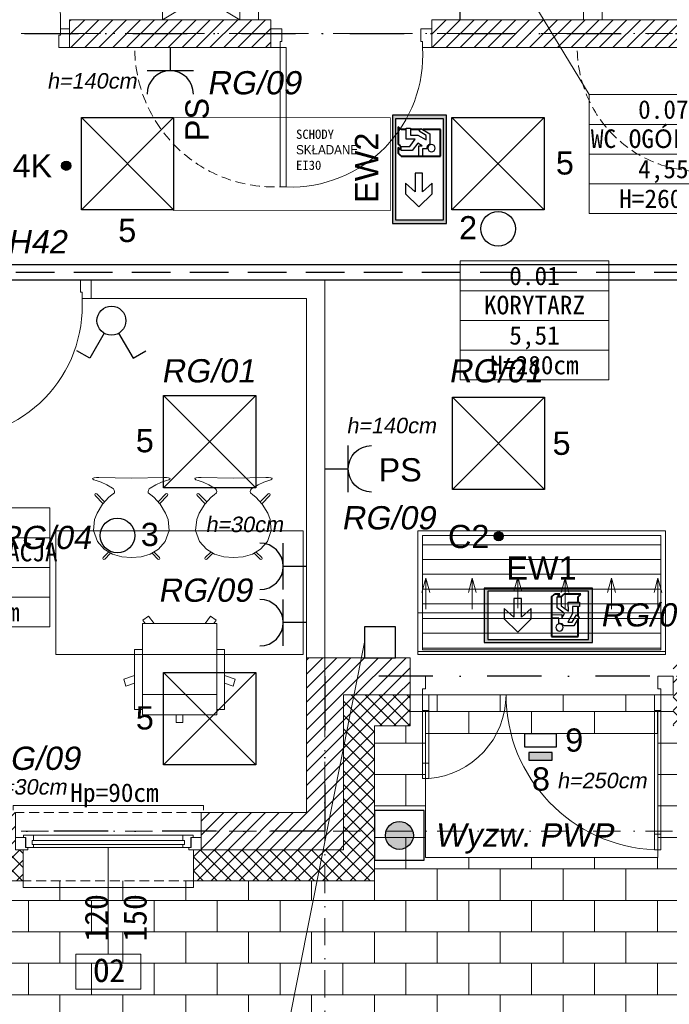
# Model space of a CAD drawing. Header units: millimetres. Extents: x 10621 to 19021, y -6486 to -3516.
# Tile 17 of 26: x 11978 to 12398, y -5075 to -4439. Entities that reach past the tile are written whole.
import ezdxf
from ezdxf.enums import TextEntityAlignment as Align

# ---------------------------------------------------------------- set-up
doc = ezdxf.new("R2010")
doc.units = ezdxf.units.MM
for name, pattern in [('DASHDOT', [1, 0.5, -0.25, 0, -0.25]), ('DASHEDX2', [1.5, 1, -0.5]), ('HIDDEN2', [4.7625, 3.175, -1.5875]), ('Kreski i kropki', [335.138881, 176.388884, -88.194442, 0, -70.555556])]:
    doc.linetypes.add(name, pattern=pattern)
for name, color, linetype, lineweight in [('___ROK_01', 1, 'Continuous', 30), ('___ROK_02', 54, 'Continuous', 30), ('___ROK_03', 7, 'Continuous', 20), ('___ROK_04', 94, 'Continuous', 30), ('___ROK_05', 1, 'Continuous', 30), ('___ROK_06', 142, 'Continuous', 30), ('___ROK_Oświetlenie awaryjne', 6, 'Continuous', 30), ('___ROK_Oświetlenie ewakuacyjne', 6, 'Continuous', 30), ('_k_kreskowanie', 8, 'Continuous', 15), ('_k_ocieplenie', 8, 'Continuous', 15), ('_k_opis', 8, 'Continuous', 15), ('_k_osie', 8, 'Kreski i kropki', 15), ('_k_stolarka', 8, 'Continuous', 15), ('_k_tabela', 8, 'Continuous', 15), ('_k_wyposażenia', 8, 'Continuous', 15), ('_k_zarys', 8, 'HIDDEN2', 15), ('_k_śc_dz_nadziemie', 8, 'Continuous', 15), ('_k_ściany', 8, 'Continuous', 15)]:
    doc.layers.add(name, color=color, linetype=linetype, lineweight=lineweight)
doc.styles.add('GENERATED_STYLE_1', font='msgothic.ttc')
doc.styles.add('GENERATED_STYLE_2', font='msgothic.ttc')
doc.styles.add('Malanow_1_100', font='isocpeur.ttf')
doc.styles.get("Standard").update_dxf_attribs({"font": 'arial.ttf'})

# ---------------------------------------------------------------- blocks, each defined once
blk = doc.blocks.new('D_90')
at = {"layer": '_k_stolarka'}
for points in [[(135855.75, 36151.65), (135855.75, 36163.65), (135862.75, 36163.65), (135862.75, 36155.65), (135861.75, 36155.65), (135861.75, 36151.65), (135855.75, 36151.65)], [(135959.75, 36151.65), (135959.75, 36163.65), (135952.75, 36163.65), (135952.75, 36155.65), (135953.75, 36155.65), (135953.75, 36151.65), (135959.75, 36151.65)]]:
    blk.add_lwpolyline(points, dxfattribs=at)
blk.add_lwpolyline([(135861.75, 36151.65), (135865.75, 36151.65), (135865.75, 36061.65), (135861.75, 36061.65)], close=True, dxfattribs=at)
blk.add_lwpolyline([(135865.75, 36061.65, 0.441517), (135953.75, 36151.65)], format="xyb", dxfattribs=at)
at = {"layer": '_k_ściany'}
for points in [[(135855.75, 36151.65), (135855.75, 36163.65)], [(135959.75, 36151.65), (135959.75, 36163.65)]]:
    blk.add_lwpolyline(points, dxfattribs=at)
blk = doc.blocks.new('DZ150')
at = {"layer": '_k_stolarka', "ltscale": 2}
for points in [[(-75, -12), (-75, 0), (-65, 0), (-65, -8), (-67, -8), (-67, -12), (-75, -12)], [(95, -12), (95, 0), (85, 0), (85, -8), (87, -8), (87, -12), (95, -12)], [(-65, -56), (-65, -22)], [(85, -101.98), (85, -22)]]:
    blk.add_lwpolyline(points, dxfattribs=at)
for points in [[(-67, -12), (-63, -12), (-63, -56), (-67, -56)], [(-67, -22), (-63, -22), (-63, -12), (-67, -12)], [(87, -12), (83, -12), (83, -101.98), (87, -101.98)], [(87, -22), (83, -22), (83, -12), (87, -12)], [(-67, -66), (-63, -66), (-63, -56), (-67, -56)], [(87, -112), (83, -112), (83, -101.98), (87, -101.98)]]:
    blk.add_lwpolyline(points, close=True, dxfattribs=at)
for centre, radius, start, end in [((-67.28, -11.89), 54.28, 274.52159, 359.88361), ((87.14, -11.94), 100.14, 180.03307, 267.62865)]:
    blk.add_arc(centre, radius, start, end, dxfattribs=at)
blk = doc.blocks.new('metryczka_80')
at = {"layer": '_k_opis', "ltscale": 0.1}
for points in [[(-80, 0), (0, 0), (0, -64), (-80, -64)], [(-80, -16), (0, -16), (0, -48), (-80, -48)]]:
    blk.add_lwpolyline(points, close=True, dxfattribs=at)
blk.add_lwpolyline([(-80, -32), (0, -32)], dxfattribs=at)
for tag, style, flags, p in [('ATR_NR_POM', 'GENERATED_STYLE_1', 4, (-40, -13)), ('ATR_POM', 'GENERATED_STYLE_2', 4, (-40, -28.71)), ('ATR_POW', 'GENERATED_STYLE_1', 12, (-40, -45)), ('ATR_WYS', 'GENERATED_STYLE_1', 4, (-40, -61))]:
    blk.add_attdef(tag, text='', height=10, dxfattribs=dict(at, style=style, flags=flags)).set_placement(p, align=Align.CENTER)
blk = doc.blocks.new('*U473')
at = {"layer": '_k_wyposażenia'}
for p, q in [((47.63, -65.2), (51.37, -62.49)), ((51.37, -62.49), (54.91, -67.37)), ((91.41, -62.49), (87.87, -67.37)), ((95.15, -65.2), (91.41, -62.49)), ((47.38, -126.3), (47.38, -67.37)), ((95.4, -67.37), (47.38, -67.37)), ((47.38, -67.37), (47.38, -126.3)), ((47.38, -126.3), (47.38, -67.37)), ((47.63, -65.2), (49.21, -67.37)), ((95.15, -65.2), (93.57, -67.37)), ((95.4, -126.3), (95.4, -67.37)), ((95.4, -126.3), (95.4, -67.37)), ((42.37, -84.05), (47.38, -84.05)), ((42.37, -84.05), (47.38, -84.05)), ((42.37, -84.05), (42.37, -122.85)), ((100.41, -84.05), (95.4, -84.05)), ((100.41, -84.05), (95.4, -84.05)), ((100.41, -84.05), (100.41, -122.85)), ((42.37, -100.9), (35.33, -103.19)), ((100.41, -100.9), (107.45, -103.19)), ((35.33, -103.19), (36.79, -107.7)), ((36.79, -107.7), (42.37, -105.89)), ((105.99, -107.7), (100.41, -105.89)), ((107.45, -103.19), (105.99, -107.7)), ((95.4, -113.14), (47.38, -113.14)), ((42.37, -122.85), (47.38, -122.85)), ((47.38, -126.3), (95.4, -126.3)), ((69.19, -131.24), (69.19, -126.3)), ((73.59, -131.24), (73.59, -126.3)), ((100.41, -122.85), (95.4, -122.85)), ((73.59, -131.24), (69.19, -131.24))]:
    blk.add_line(p, q, dxfattribs=at)
blk = doc.blocks.new('Krzesło stylowe 01 20')
at = {"layer": '_k_wyposażenia'}
for p, q in [((3.1, 525.9), (0, 523.2)), ((0, 523.2), (2.2, 519.5)), ((2.2, 519.5), (7.7, 516)), ((9.7, 527.8), (3.1, 525.9)), ((7.7, 516), (22.4, 511.1)), ((23.9, 529.4), (9.7, 527.8)), ((22.4, 511.1), (55, 499.6)), ((40.1, 530.1), (23.9, 529.4)), ((250, 525.9), (40.1, 530.1)), ((250, 525.9), (459.9, 530.1)), ((477.6, 511.1), (445, 499.6)), ((459.9, 530.1), (476.1, 529.4)), ((476.1, 529.4), (490.3, 527.8)), ((492.3, 516), (477.6, 511.1)), ((490.3, 527.8), (496.9, 525.9)), ((497.8, 519.5), (492.3, 516)), ((496.9, 525.9), (500, 523.2)), ((500, 523.2), (497.8, 519.5)), ((55, 499.6), (91.2, 483.8)), ((91.2, 483.8), (127.7, 461.9)), ((127.7, 461.9), (134.6, 456.4)), ((134.6, 456.4), (140, 449.1)), ((140, 449.1), (141.9, 439.5)), ((360, 449.1), (358.1, 439.5)), ((365.4, 456.4), (360, 449.1)), ((372.3, 461.9), (365.4, 456.4)), ((408.8, 483.8), (372.3, 461.9)), ((445, 499.6), (408.8, 483.8)), ((15.7, 423.7), (13.5, 418.5)), ((13.5, 418.5), (15.6, 413.2)), ((15.6, 413.2), (67.4, 360.9)), ((20.9, 425.9), (15.7, 423.7)), ((26.1, 423.8), (20.9, 425.9)), ((26.1, 423.8), (77.2, 372.1)), ((105, 404), (64.3, 357.4)), ((124.4, 419.1), (105, 404)), ((140.4, 432.1), (124.4, 419.1)), ((141.9, 439.5), (140.4, 432.1)), ((358.1, 439.5), (359.6, 432.1)), ((359.6, 432.1), (375.6, 419.1)), ((375.6, 419.1), (395, 404)), ((395, 404), (435.7, 357.4)), ((473.9, 423.8), (422.8, 372.1)), ((484.4, 413.2), (432.6, 360.9)), ((473.9, 423.8), (479.1, 425.9)), ((479.1, 425.9), (484.3, 423.7)), ((484.3, 423.7), (486.5, 418.5)), ((486.5, 418.5), (484.4, 413.2)), ((64.3, 357.4), (29.1, 299.9)), ((435.7, 357.4), (470.9, 299.9)), ((12.5, 258.7), (5.5, 187.8)), ((29.1, 299.9), (12.5, 258.7)), ((470.9, 299.9), (487.5, 258.7)), ((487.5, 258.7), (494.5, 187.8)), ((5.5, 187.8), (31.1, 117.7)), ((494.5, 187.8), (468.9, 117.7)), ((31.1, 117.7), (75.1, 67)), ((75.1, 67), (128.2, 34.5)), ((424.9, 67), (371.8, 34.5)), ((468.9, 117.7), (424.9, 67)), ((67.5, 12.8), (65.3, 7.5)), ((65.3, 7.5), (67.5, 2.2)), ((103.4, 49.1), (67.5, 12.8)), ((67.5, 2.2), (72.7, 0)), ((72.7, 0), (77.9, 2.1)), ((113.9, 38.6), (77.9, 2.1)), ((103.7, 49.5), (103.4, 49.1)), ((116.8, 41.5), (113.9, 38.6)), ((128.2, 34.5), (187.5, 17.4)), ((250, 12.9), (187.5, 17.4)), ((250, 12.9), (312.5, 17.4)), ((371.8, 34.5), (312.5, 17.4)), ((383.2, 41.5), (386.1, 38.6)), ((386.1, 38.6), (422.1, 2.1)), ((396.3, 49.5), (396.6, 49.1)), ((396.6, 49.1), (432.5, 12.8)), ((427.3, 0), (422.1, 2.1)), ((432.5, 2.2), (427.3, 0)), ((432.5, 12.8), (434.7, 7.5)), ((434.7, 7.5), (432.5, 2.2))]:
    blk.add_line(p, q, dxfattribs=at)
blk = doc.blocks.new('O_120_rzut')
at = {"layer": '_k_opis'}
blk.add_lwpolyline([(-60, -22.5), (-60, -91.5), (-39, -91.5), (-39, -114), (-81, -114), (-81, -91.5), (-60, -91.5)], dxfattribs=at)
at = {"layer": '_k_stolarka'}
for points in [[(-121.5, 1.5), (-121.5, 4.5), (1.5, 4.5), (1.5, 1.5)], [(-120, -16), (-120, -24), (-112, -24), (-112, -22.5), (-113.5, -22.5), (-113.5, -16), (-120, -16)], [(-114.75, -16), (-114.75, -14.5), (-108.25, -14.5), (-108.25, -18), (-109.25, -18), (-109.25, -20.5), (-108.25, -20.5), (-108.25, -22.5), (-113.25, -22.5), (-113.25, -16), (-114.75, -16)], [(-5.25, -16), (-5.25, -14.5), (-11.75, -14.5), (-11.75, -18), (-10.75, -18), (-10.75, -20.5), (-11.75, -20.5), (-11.75, -22.5), (-6.75, -22.5), (-6.75, -16), (-5.25, -16)], [(0, -16), (0, -24), (-8, -24), (-8, -22.5), (-6.5, -22.5), (-6.5, -16), (0, -16)], [(-115, -44), (-115, -48.35), (-5, -48.35), (-5, -42)]]:
    blk.add_lwpolyline(points, dxfattribs=at)
for points in [[(-11.75, -18), (-108.25, -18), (-108.25, -14.5), (-11.75, -14.5)], [(-108.25, -22.5), (-11.75, -22.5), (-11.75, -20.5), (-108.25, -20.5)]]:
    blk.add_lwpolyline(points, close=True, dxfattribs=at)
at = {"layer": '_k_zarys', "ltscale": 2}
for points in [[(-120, 0), (0, 0)], [(-115, -44), (-5, -44)]]:
    blk.add_lwpolyline(points, dxfattribs=at)
at = {"layer": '_k_ściany'}
for points in [[(-120, 0), (-120, -24), (-115, -24), (-115, -44)], [(0, 0), (0, -24), (-5, -24), (-5, -44)]]:
    blk.add_lwpolyline(points, dxfattribs=at)
blk = doc.blocks.new('2b')
at = {"layer": '___ROK_01', "ltscale": 0.5}
for p, q in [((-10788.61, -10349.42), (-10796.09, -10353.74)), ((-10780.11, -10364.14), (-10788.61, -10349.42)), ((-10771.61, -10364.14), (-10763.11, -10349.42)), ((-10763.11, -10349.42), (-10755.62, -10353.74))]:
    blk.add_line(p, q, dxfattribs=at)
blk.add_circle((-10775.86, -10371.5), 8.5, dxfattribs=at)
blk = doc.blocks.new('MF_Gniazdo x1')
at = {"layer": '___ROK_05'}
blk.add_line((3643, 1605), (3643, 1620), dxfattribs=at)
blk.add_lwpolyline([(3628, 1620), (3658, 1620)], dxfattribs=at)
blk.add_arc((3643, 1635), 15, 180, 0, dxfattribs=at)
blk = doc.blocks.new('MF_Gniazdo IP44')
at = {"layer": '___ROK_05'}
blk.add_line((3685.42, 1605), (3685.42, 1620), dxfattribs=at)
blk.add_lwpolyline([(3670.42, 1620), (3700.42, 1620)], dxfattribs=at)
for radius in [15, 8]:
    blk.add_arc((3685.42, 1635), radius, 180, 0, dxfattribs=at)
blk = doc.blocks.new('DB')
at = {"layer": '___ROK_Oświetlenie ewakuacyjne', "linetype": 'ByBlock'}
h = blk.add_hatch(color=256, dxfattribs=at)
h.paths.add_polyline_path([(-0.92, 34.23), (69.08, 34.23), (69.08, -0.77), (-0.92, -0.77)])
h.paths.add_polyline_path([(1.54, 32.26), (66.63, 32.26), (66.63, 1.21), (1.54, 1.21)], flags=16)
at = {"layer": '___ROK_Oświetlenie ewakuacyjne', "lineweight": 40}
for p, q in [((42.7, 30.38), (59.77, 30.38)), ((42.7, 15.91), (42.7, 30.38)), ((59.77, 30.38), (59.77, 18.95)), ((42.7, 4.82), (42.7, 16.29)), ((59.77, 17.11), (59.77, 10.93)), ((59.77, 8.22), (59.77, 4.82)), ((42.7, 4.82), (44.51, 3.02)), ((48.13, 3.02), (44.51, 3.02)), ((46.75, 4.39), (48.13, 3.02)), ((49.31, 4.39), (50.69, 3.02)), ((61.58, 3.02), (50.69, 3.02)), ((59.77, 4.82), (61.58, 3.02))]:
    blk.add_line(p, q, dxfattribs=at)
at = {"layer": '___ROK_Oświetlenie ewakuacyjne'}
for p, q in [((9.88, 16.28), (18.37, 24.97)), ((18.37, 24.97), (25.13, 24.97)), ((25.13, 24.97), (19.61, 18.7)), ((47.27, 21.68), (47.27, 18.64)), ((57, 23.48), (50.5, 23.49)), ((56.23, 15.6), (53.21, 21.11)), ((53.21, 21.11), (55.91, 21.11)), ((55.91, 21.11), (58.82, 16.48)), ((60.56, 17.65), (57, 23.48)), ((18.37, 7.59), (9.88, 16.28)), ((19.61, 18.7), (31.61, 18.7)), ((31.61, 13.87), (19.61, 13.87)), ((19.61, 13.87), (25.13, 7.59)), ((31.61, 18.7), (31.61, 13.87)), ((47.27, 18.64), (42.7, 18.64)), ((42.7, 16.29), (49.38, 16.28)), ((50.94, 15.55), (46.32, 11.89)), ((48.88, 10.54), (53.52, 13.99)), ((49.38, 16.28), (49.38, 18.44)), ((49.38, 18.44), (50.94, 15.55)), ((53.52, 13.99), (53.51, 8.22)), ((56.23, 10.93), (56.23, 15.6)), ((58.82, 16.48), (60.56, 17.65)), ((25.13, 7.59), (18.37, 7.59)), ((46.32, 11.89), (46.32, 4.82)), ((48.88, 4.82), (48.88, 10.54)), ((53.51, 8.22), (60.78, 8.22)), ((60.79, 10.93), (56.23, 10.93)), ((60.78, 8.22), (60.79, 10.93)), ((46.32, 4.82), (48.88, 4.82)), ((46.75, 4.39), (49.31, 4.39))]:
    blk.add_line(p, q, dxfattribs=at)
for points in [[(-0.92, 34.23), (69.08, 34.23), (69.08, -0.77), (-0.92, -0.77)], [(1.54, 32.26), (66.63, 32.26), (66.63, 1.21), (1.54, 1.21)]]:
    blk.add_lwpolyline(points, close=True, dxfattribs=at)
blk.add_circle((47.8, 24.52), 2.34, dxfattribs=at)
blk.add_arc((47.8, 24.52), 2.88, 259.40031, 339.13959, dxfattribs=at)
blk = doc.blocks.new('DG')
at = {"layer": '___ROK_Oświetlenie ewakuacyjne', "linetype": 'ByBlock'}
h = blk.add_hatch(color=256, dxfattribs=at)
h.paths.add_polyline_path([(-0.92, 34.23), (69.08, 34.23), (69.08, -0.77), (-0.92, -0.77)])
h.paths.add_polyline_path([(1.54, 32.26), (66.63, 32.26), (66.63, 1.21), (1.54, 1.21)], flags=16)
at = {"layer": '___ROK_Oświetlenie ewakuacyjne'}
for p, q in [((12.09, 19.05), (20.78, 27.53)), ((20.78, 27.53), (29.47, 19.05)), ((47.27, 21.68), (47.27, 18.64)), ((57, 23.48), (50.5, 23.49)), ((56.23, 15.6), (53.21, 21.11)), ((53.21, 21.11), (55.91, 21.11)), ((55.91, 21.11), (58.82, 16.48)), ((60.56, 17.65), (57, 23.48)), ((12.09, 12.28), (12.09, 19.05)), ((18.37, 17.8), (12.09, 12.28)), ((18.37, 5.81), (18.37, 17.8)), ((29.47, 12.28), (23.19, 17.8)), ((23.19, 17.8), (23.19, 5.81)), ((29.47, 19.05), (29.47, 12.28)), ((47.27, 18.64), (42.7, 18.64)), ((42.7, 18.64), (42.7, 16.29)), ((42.7, 16.29), (49.38, 16.28)), ((50.94, 15.55), (46.32, 11.89)), ((48.88, 10.54), (53.52, 13.99)), ((49.38, 16.28), (49.38, 18.44)), ((49.38, 18.44), (50.94, 15.55)), ((53.52, 13.99), (53.51, 8.22)), ((56.23, 10.93), (56.23, 15.6)), ((58.82, 16.48), (60.56, 17.65)), ((46.32, 11.89), (46.32, 4.82)), ((48.88, 4.82), (48.88, 10.54)), ((53.51, 8.22), (60.78, 8.22)), ((60.79, 10.93), (56.23, 10.93)), ((60.78, 8.22), (60.79, 10.93)), ((23.19, 5.81), (18.37, 5.81)), ((46.32, 4.82), (48.88, 4.82)), ((46.75, 4.39), (49.31, 4.39))]:
    blk.add_line(p, q, dxfattribs=at)
at = {"layer": '___ROK_Oświetlenie ewakuacyjne', "lineweight": 40}
for p, q in [((42.7, 30.38), (59.77, 30.38)), ((42.7, 4.82), (42.7, 30.38)), ((59.77, 30.38), (59.77, 18.95)), ((59.77, 17.11), (59.77, 10.93)), ((59.77, 8.22), (59.77, 4.82)), ((42.7, 4.82), (44.51, 3.02)), ((48.13, 3.02), (44.51, 3.02)), ((46.75, 4.39), (48.13, 3.02)), ((49.31, 4.39), (50.69, 3.02)), ((61.58, 3.02), (50.69, 3.02)), ((59.77, 4.82), (61.58, 3.02))]:
    blk.add_line(p, q, dxfattribs=at)
at = {"layer": '___ROK_Oświetlenie ewakuacyjne'}
for points in [[(-0.92, 34.23), (69.08, 34.23), (69.08, -0.77), (-0.92, -0.77)], [(1.54, 32.26), (66.63, 32.26), (66.63, 1.21), (1.54, 1.21)]]:
    blk.add_lwpolyline(points, close=True, dxfattribs=at)
blk.add_circle((47.8, 24.52), 2.34, dxfattribs=at)
blk.add_arc((47.8, 24.52), 2.88, 259.40031, 339.13959, dxfattribs=at)
blk = doc.blocks.new('Oprawa Roma')
at = {"layer": '___ROK_01', "linetype": 'ByBlock'}
blk.add_lwpolyline([(389.83, 2380.96), (449.43, 2380.96), (449.43, 2321.36), (389.83, 2321.36)], close=True, dxfattribs=at)
for points in [[(389.83, 2380.96), (449.43, 2321.36)], [(389.83, 2321.36), (449.43, 2380.96)]]:
    blk.add_lwpolyline(points, dxfattribs=at)

msp = doc.modelspace()

# ---------------------------------------------------------------- hatches: boundary and pattern name
at = {"layer": '___ROK_01'}
msp.add_hatch(color=256, dxfattribs=at).paths.add_polyline_path([(12307.48, -4912.4), (12307.48, -4917.4), (12322.48, -4917.4), (12322.48, -4912.4)])
at = {"layer": '___ROK_02'}
for points in [[(12011.5, -4533.55, 1), (12005.5, -4533.55, 1)], [(12290.91, -4772.85, 1), (12284.91, -4772.85, 1)]]:
    msp.add_hatch(color=256, dxfattribs=at).paths.add_polyline_path(points)
at = {"layer": '___ROK_05'}
msp.add_hatch(color=256, dxfattribs=at).paths.add_polyline_path([(12232.76, -4966.01, 1), (12214.74, -4966.01, 1)])
at = {"layer": '_k_kreskowanie', "ltscale": 2, "transparency": 33554687}
h = msp.add_hatch(dxfattribs=at)
h.set_pattern_fill('ANSI37', color=256, scale=2)
h.set_pattern_definition([(45, (8408.7215, -804.042), (-4.490128, 4.490128), []), (135, (8408.7215, -804.042), (-4.490128, -4.490128), [])])
h.paths.add_polyline_path([(11980.67, -4995.27), (11980.67, -4975.27), (11408.67, -4975.27), (11408.67, -4840.27), (11388.67, -4840.27), (11388.67, -4995.27)], flags=17)
h.paths.add_polyline_path([(12230.67, -4895.27), (12230.67, -4875.27), (12187.67, -4875.27), (12187.67, -4975.27), (12090.67, -4975.27), (12090.67, -4995.27), (12207.67, -4995.27), (12207.67, -4895.27)], flags=17)
h.paths.add_polyline_path([(13253.67, -4168.27), (13273.67, -4168.27), (13273.67, -3941.27), (12617.67, -3941.27), (12617.67, -3961.27), (13253.67, -3961.27)])
h.paths.add_polyline_path([(13253.67, -4568.27), (13273.67, -4568.27), (13273.67, -4368.27), (13253.67, -4368.27)])
h.paths.add_polyline_path([(13170.17, -4975.27), (13170.17, -4995.27), (13273.67, -4995.27), (13273.67, -4768.27), (13253.67, -4768.27), (13253.67, -4975.27)])
h.paths.add_polyline_path([(12910.17, -4975.27), (12910.17, -4995.27), (13060.17, -4995.27), (13060.17, -4975.27)])
h.paths.add_polyline_path([(12540.17, -4995.27), (12540.17, -4975.27), (12443.67, -4975.27), (12443.67, -4895.27), (12443.67, -4875.27), (12400.67, -4875.27), (12400.67, -4895.27), (12423.67, -4895.27), (12423.67, -4995.27)])
h.paths.add_polyline_path([(12650.17, -4975.27), (12650.17, -4995.27), (12800.17, -4995.27), (12800.17, -4975.27)])
h.paths.add_polyline_path([(11408.67, -4607.27), (11388.67, -4607.27), (11388.67, -4690.27), (11408.67, -4690.27)])
h.paths.add_polyline_path([(11408.67, -4374.67), (11388.67, -4374.67), (11388.67, -4457.27), (11408.67, -4457.27)])
h.paths.add_polyline_path([(11408.67, -4142.07), (11388.67, -4142.07), (11388.67, -4224.67), (11408.67, -4224.67)])
h.paths.add_polyline_path([(11677.23, -3961.27), (11677.23, -3941.27), (11388.67, -3941.27), (11388.67, -4038.07), (11408.67, -4038.07), (11408.67, -3961.27)])
h.paths.add_polyline_path([(12087.69, -3941.27), (12087.69, -3961.27), (12507.67, -3961.27), (12507.67, -3941.27)])
h.paths.add_polyline_path([(11977.69, -3961.27), (11977.69, -3941.27), (11787.23, -3941.27), (11787.23, -3961.27)])
h = msp.add_hatch(dxfattribs=at)
h.set_pattern_fill('ANSI31', color=256, scale=2)
h.set_pattern_definition([(45, (8408.7215, -804.042), (-4.490128, 4.490128), [])])
h.paths.add_polyline_path([(12230.67, -4875.27), (12230.67, -4851.27), (12163.67, -4851.27), (12163.67, -4951.27), (12095.67, -4951.27), (12095.67, -4975.27), (12187.67, -4975.27), (12187.67, -4875.27)])
h.paths.add_polyline_path([(13229.67, -4168.27), (13253.67, -4168.27), (13253.67, -3961.27), (12622.67, -3961.27), (12622.67, -3985.27), (12722.67, -3985.27), (12722.67, -4211.27), (12740.67, -4211.27), (12740.67, -3985.27), (13229.67, -3985.27)])
h.paths.add_polyline_path([(13229.67, -4568.27), (13253.67, -4568.27), (13253.67, -4368.27), (13229.67, -4368.27)])
h.paths.add_polyline_path([(13175.17, -4951.27), (13175.17, -4975.27), (13253.67, -4975.27), (13253.67, -4768.27), (13229.67, -4768.27), (13229.67, -4951.27)])
h.paths.add_polyline_path([(12915.17, -4951.27), (12915.17, -4975.27), (13055.17, -4975.27), (13055.17, -4951.27)])
h.paths.add_polyline_path([(12655.17, -4951.27), (12655.17, -4975.27), (12795.17, -4975.27), (12795.17, -4951.27), (12740.67, -4951.27), (12740.67, -4607.27), (12722.67, -4607.27), (12722.67, -4951.27)])
h.paths.add_polyline_path([(12535.17, -4975.27), (12535.17, -4951.27), (12467.67, -4951.27), (12467.67, -4875.27), (12467.67, -4851.27), (12400.67, -4851.27), (12400.67, -4875.27), (12443.67, -4875.27), (12443.67, -4975.27)])
h.paths.add_polyline_path([(11408.67, -4685.27), (11432.67, -4685.27), (11432.67, -4607.27), (11408.67, -4607.27)])
h.paths.add_polyline_path([(11432.67, -4845.27), (11408.67, -4845.27), (11408.67, -4975.27), (11975.67, -4975.27), (11975.67, -4951.27), (11432.67, -4951.27)])
h.paths.add_polyline_path([(11432.67, -4142.07), (11408.67, -4142.07), (11408.67, -4219.67), (11432.67, -4219.67)])
h.paths.add_polyline_path([(11672.23, -3985.27), (11672.23, -3961.27), (11408.67, -3961.27), (11408.67, -4038.07), (11432.67, -4038.07), (11432.67, -3985.27)])
h.paths.add_polyline_path([(11972.69, -3985.27), (11972.69, -3961.27), (11792.23, -3961.27), (11792.23, -3985.27)])
h.paths.add_polyline_path([(12092.69, -3961.27), (12092.69, -3985.27), (12502.67, -3985.27), (12502.67, -3961.27)])
h.paths.add_polyline_path([(11500.67, -4457.27), (11500.67, -4439.27), (11432.67, -4439.27), (11432.67, -4379.67), (11408.67, -4379.67), (11408.67, -4457.27)])
h.paths.add_polyline_path([(11604.67, -4439.27), (11604.67, -4457.27), (11689.08, -4457.27), (11689.08, -4439.27)])
h.paths.add_polyline_path([(11906.69, -4457.27), (11906.69, -4439.27), (11793.08, -4439.27), (11793.08, -4457.27)])
h.paths.add_polyline_path([(12140.69, -4457.27), (12140.69, -4439.27), (12010.69, -4439.27), (12010.69, -4457.27)])
h.paths.add_polyline_path([(12505.67, -4439.27), (12505.67, -4457.27), (12740.67, -4457.27), (12740.67, -4315.27), (12722.67, -4315.27), (12722.67, -4439.27)])
h.paths.add_polyline_path([(12413.67, -4457.27), (12413.67, -4439.27), (12244.69, -4439.27), (12244.69, -4457.27)])
h = msp.add_hatch(dxfattribs=at)
h.set_pattern_fill('AR-B816', color=256, scale=0.1)
h.set_pattern_definition([(0, (10114.6, 92.367), (0, 20.32), []), (90, (10114.6, 92.367), (-20.32, 20.32), [20.32, -20.32])])
h.paths.add_polyline_path([(11388.67, -4008.27), (11188.67, -4008.27), (11188.67, -4165.27), (11388.67, -4165.27), (11388.67, -4142.07), (11408.67, -4142.07), (11408.67, -4038.07), (11388.67, -4038.07)])
h.paths.add_polyline_path([(12240.67, -4980.27), (12240.67, -4900.27), (12390.67, -4900.27), (12390.67, -4980.27)], flags=16)
h.paths.add_polyline_path([(12423.67, -4995.27), (12423.67, -4895.27), (12400.67, -4895.27), (12400.67, -4875.27), (12230.67, -4875.27), (12230.67, -4895.27), (12207.67, -4895.27), (12207.67, -4995.27), (11388.67, -4995.27), (11388.67, -4607.27), (11408.67, -4607.27), (11408.67, -4457.27), (11388.67, -4457.27), (11188.67, -4457.27), (11188.67, -5195.27), (12423.67, -5195.27)])
at = {"layer": '_k_kreskowanie', "ltscale": 2}
h = msp.add_hatch(dxfattribs=at)
h.set_pattern_fill('ANSI31', color=256, scale=3, angle=135)
h.set_pattern_definition([(180, (-156828.887, -29733.83), (1e-12, -9.525), [])])
h.paths.add_polyline_path([(12392.67, -4772.27), (12238.67, -4772.27), (12238.67, -4846.27), (12392.67, -4846.27)])

# ---------------------------------------------------------------- linework, layer by layer
at = {"layer": '___ROK_01'}
msp.add_lwpolyline([(12307.48, -4912.4), (12307.48, -4917.4), (12322.48, -4917.4), (12322.48, -4912.4), (12307.48, -4912.4)], dxfattribs=at)
at = {"layer": '___ROK_02'}
for centre in [(12008.5, -4533.55), (12287.91, -4772.85)]:
    msp.add_circle(centre, 3, dxfattribs=at)
at = {"layer": '___ROK_03'}
msp.add_line((12127.57, -5210.35), (12201.26, -4841.27), dxfattribs=at)
at = {"layer": '___ROK_04', "linetype": 'DASHDOT', "ltscale": 70}
msp.add_lwpolyline([(11420.67, -3973.27), (13241.67, -3973.27), (13241.67, -4963.27), (12455.67, -4963.27), (12455.67, -4863.27), (12175.67, -4863.27), (12175.67, -4963.27), (11420.67, -4963.27)], close=True, dxfattribs=at)
msp.add_lwpolyline([(11420.67, -4448.27), (12731.67, -4448.27), (12731.67, -4963.27)], dxfattribs=at)
at = {"layer": '___ROK_05', "linetype": 'DASHEDX2', "ltscale": 25}
msp.add_lwpolyline([(11488.34, -4619.27), (11488.34, -4602.32), (12717.76, -4602.32), (12717.76, -4984.89), (12717.76, -4984.89), (12717.76, -4984.89)], dxfattribs=at)
at = {"layer": '___ROK_05'}
for points in [[(12201.26, -4831.27), (12201.26, -4851.27), (12221.26, -4851.27), (12221.26, -4831.27), (12201.26, -4831.27)], [(12207.75, -4950.01), (12207.75, -4982.01), (12239.75, -4982.01), (12239.75, -4950.01), (12207.75, -4950.01)]]:
    msp.add_lwpolyline(points, dxfattribs=at)
msp.add_circle((12223.75, -4966.01), 9.01, dxfattribs=at)
at = {"layer": '___ROK_06'}
for p, q in [((11432.67, -4597.27), (12722.67, -4597.27)), ((11432.67, -4607.27), (12722.67, -4607.27))]:
    msp.add_line(p, q, dxfattribs=at)
at = {"layer": '___ROK_Oświetlenie awaryjne'}
msp.add_lwpolyline([(12324.97, -4900.27), (12324.97, -4909.07), (12304.73, -4909.07), (12304.73, -4900.27)], close=True, dxfattribs=at)
at = {"layer": '___ROK_Oświetlenie awaryjne', "linetype": 'ByBlock'}
for centre in [(12287.58, -4574.31), (12041.52, -4772.35)]:
    msp.add_circle(centre, 11.2, dxfattribs=at)
at = {"layer": '_k_ocieplenie'}
for points in [[(11388.67, -4840.27), (11388.67, -4995.27), (11980.67, -4995.27)], [(12090.67, -4995.27), (12207.67, -4995.27), (12207.67, -4895.27), (12230.67, -4895.27)]]:
    msp.add_lwpolyline(points, dxfattribs=at)
at = {"layer": '_k_opis', "ltscale": 0.1}
msp.add_lwpolyline([(12346.33, -4487.65), (12275.57, -4370.92)], dxfattribs=at)
at = {"layer": '_k_osie', "ltscale": 0.1}
for points in [[(10903.67, -4448.27), (13823.67, -4448.27)], [(12175.67, -4851.27), (12175.67, -5253.45)], [(10903.67, -4963.27), (13823.67, -4963.27)]]:
    msp.add_lwpolyline(points, dxfattribs=at)
at = {"layer": '_k_stolarka'}
msp.add_lwpolyline([(12230.67, -4875.27), (12400.67, -4875.27)], dxfattribs=at)
at = {"layer": '_k_wyposażenia'}
for points in [[(12070.69, -4439.27), (12120.69, -4439.27), (12120.69, -4409.27), (12070.69, -4409.27)], [(12161.67, -4769.27), (12001.67, -4769.27), (12001.67, -4849.27), (12161.67, -4849.27)], [(12235.67, -4847.27), (12395.67, -4847.27), (12395.67, -4822.27), (12235.67, -4822.27)], [(12240.67, -4900.27), (12390.67, -4900.27), (12390.67, -4980.27), (12240.67, -4980.27)]]:
    msp.add_lwpolyline(points, close=True, dxfattribs=at)
for points in [[(12070.69, -4439.27), (12120.69, -4409.27), (12120.69, -4439.27), (12070.69, -4409.27)], [(12240.83, -4819.84), (12240.83, -4799.84), (12243.33, -4809.17), (12240.83, -4799.84), (12238.33, -4809.17)], [(12270.83, -4819.84), (12270.83, -4799.84), (12273.33, -4809.17), (12270.83, -4799.84), (12268.33, -4809.17)], [(12300.29, -4819.27), (12300.29, -4799.27), (12302.79, -4808.6), (12300.29, -4799.27), (12297.79, -4808.6)], [(12330.83, -4819.84), (12330.83, -4799.84), (12333.33, -4809.17), (12330.83, -4799.84), (12328.33, -4809.17)], [(12360.83, -4819.84), (12360.83, -4799.84), (12363.33, -4809.17), (12360.83, -4799.84), (12358.33, -4809.17)], [(12390.83, -4819.84), (12390.83, -4799.84), (12393.33, -4809.17), (12390.83, -4799.84), (12388.33, -4809.17)]]:
    msp.add_lwpolyline(points, dxfattribs=at)
at = {"layer": '_k_wyposażenia', "ltscale": 0.1}
for points in [[(12235.67, -4769.27), (12395.67, -4769.27), (12395.67, -4849.27), (12235.67, -4849.27)], [(12238.67, -4772.27), (12392.67, -4772.27), (12392.67, -4846.27), (12238.67, -4846.27)]]:
    msp.add_lwpolyline(points, close=True, dxfattribs=at)
at = {"layer": '_k_zarys', "ltscale": 2.5, "const_width": 0.5}
msp.add_lwpolyline([(12217.95, -4562.53), (12217.95, -4502.53), (12077.95, -4502.53), (12077.95, -4562.53)], close=True, dxfattribs=at)
at = {"layer": '_k_zarys', "lineweight": 15, "ltscale": 2}
for centre, radius, start, end in [((12142.69, -4457.27), 90, 181.27334, 272.54732), ((12418.67, -4457.27), 80, 181.43254, 272.86598)]:
    msp.add_arc(centre, radius, start, end, dxfattribs=at)
at = {"layer": '_k_ściany'}
for points in [[(12132.69, -4333.27), (12132.69, -4439.27), (12120.69, -4439.27), (12120.69, -4089.27)], [(12334.69, -4439.27), (12342.69, -4439.27), (12342.69, -4214.27), (12132.69, -4214.27), (12132.69, -4439.27), (12140.69, -4439.27)], [(12354.69, -4333.27), (12354.69, -4439.27), (12342.69, -4439.27), (12342.69, -4214.27)], [(12010.69, -4439.27), (12140.69, -4439.27)], [(12010.69, -4457.27), (12010.69, -4439.27)], [(12140.69, -4457.27), (12140.69, -4439.27)], [(12244.69, -4439.27), (12413.67, -4439.27)], [(12244.69, -4457.27), (12244.69, -4439.27)], [(12010.69, -4457.27), (12140.69, -4457.27)], [(12244.69, -4457.27), (12413.67, -4457.27)], [(12175.67, -4607.27), (12024.69, -4607.27)], [(12175.67, -4607.27), (12175.67, -4851.27)], [(12024.69, -4619.27), (12163.67, -4619.27)], [(12163.67, -4619.27), (12163.67, -4951.27)], [(12163.67, -4851.27), (12230.67, -4851.27)], [(12230.67, -4851.27), (12230.67, -4895.27)], [(12095.67, -4975.27), (12187.67, -4975.27), (12187.67, -4875.27), (12230.67, -4875.27)], [(12095.67, -4951.27), (12163.67, -4951.27)]]:
    msp.add_lwpolyline(points, dxfattribs=at)

# ---------------------------------------------------------------- block references
at = {"layer": '___ROK_01', "linetype": 'ByBlock'}
for p in [(11628.41, -6883.49), (11867.8, -6883.49), (11681.54, -7062.83), (11868.13, -7064.07), (11681.54, -7241.85)]:
    msp.add_blockref('Oprawa Roma', p, dxfattribs=at)
at = {"layer": '___ROK_01', "xscale": 1.1, "yscale": 1.1, "zscale": 1.1, "rotation": 180}
msp.add_blockref('2b', (184.23, -16042.27), dxfattribs=at)
at = {"layer": '___ROK_05', "xscale": -1}
msp.add_blockref('MF_Gniazdo IP44', (15948.45, -6044.27), dxfattribs=at)
at = {"layer": '___ROK_05'}
for p, rotation in [((15718.69, -2852.27), 180), ((13768.67, -8435.27), 90.00000000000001), ((13768.67, -8471.59), 90.00000000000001)]:
    msp.add_blockref('MF_Gniazdo x1', p, dxfattribs=dict(at, rotation=rotation))
at = {"layer": '___ROK_05', "xscale": -1, "rotation": 270}
msp.add_blockref('MF_Gniazdo x1', (10570.67, -8372.27), dxfattribs=at)
at = {"layer": '___ROK_Oświetlenie ewakuacyjne', "linetype": 'ByBlock', "xscale": -1, "rotation": 270}
msp.add_blockref('DB', (12220.01, -4570.02), dxfattribs=at)
at = {"layer": '___ROK_Oświetlenie ewakuacyjne', "color": 1, "linetype": 'ByBlock', "xscale": -1, "rotation": 180.0000000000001}
msp.add_blockref('DG', (12279.4, -4807.18), dxfattribs=at)
at = {"layer": '_k_tabela', "ltscale": 0.1}
ref = msp.add_blockref('metryczka_80', (12442.33, -4487.65), dxfattribs=dict(at, xscale=1.2, yscale=1.2, zscale=1.2))
ref.add_attrib('ATR_POW', '4,55', dxfattribs={"layer": '_k_opis', "ltscale": 0.1, "height": 12, "style": 'GENERATED_STYLE_1'}).set_placement((12394.33, -4541.65), align=Align.CENTER)
ref.add_attrib('ATR_NR_POM', '0.07', dxfattribs={"layer": '_k_opis', "ltscale": 0.1, "height": 12, "style": 'GENERATED_STYLE_1'}).set_placement((12394.33, -4503.25), align=Align.CENTER)
ref.add_attrib('ATR_POM', 'WC OGÓLNOD.', dxfattribs={"layer": '_k_opis', "ltscale": 0.1, "height": 12, "style": 'GENERATED_STYLE_2'}).set_placement((12394.33, -4522.11), align=Align.CENTER)
ref.add_attrib('ATR_WYS', 'H=260cm', dxfattribs={"layer": '_k_opis', "ltscale": 0.1, "height": 12, "style": 'GENERATED_STYLE_1'}).set_placement((12394.33, -4560.85), align=Align.CENTER)
ref = msp.add_blockref('metryczka_80', (12359.05, -4595.07), dxfattribs=dict(at, xscale=1.2, yscale=1.2, zscale=1.2))
ref.add_attrib('ATR_POW', '5,51', dxfattribs={"layer": '_k_opis', "ltscale": 0.1, "height": 12, "style": 'GENERATED_STYLE_1'}).set_placement((12311.05, -4649.07), align=Align.CENTER)
ref.add_attrib('ATR_NR_POM', '0.01', dxfattribs={"layer": '_k_opis', "ltscale": 0.1, "height": 12, "style": 'GENERATED_STYLE_1'}).set_placement((12311.05, -4610.67), align=Align.CENTER)
ref.add_attrib('ATR_POM', 'KORYTARZ', dxfattribs={"layer": '_k_opis', "ltscale": 0.1, "height": 12, "style": 'GENERATED_STYLE_2'}).set_placement((12311.05, -4629.53), align=Align.CENTER)
ref.add_attrib('ATR_WYS', 'H=280cm', dxfattribs={"layer": '_k_opis', "ltscale": 0.1, "height": 12, "style": 'GENERATED_STYLE_1'}).set_placement((12311.05, -4668.27), align=Align.CENTER)
ref = msp.add_blockref('metryczka_80', (11997.82, -4754.58), dxfattribs=dict(at, xscale=1.2, yscale=1.2, zscale=1.2))
ref.add_attrib('ATR_POW', '9,97', dxfattribs={"layer": '_k_opis', "ltscale": 0.1, "height": 12, "style": 'GENERATED_STYLE_1'}).set_placement((11949.82, -4808.58), align=Align.CENTER)
ref.add_attrib('ATR_NR_POM', '0.14', dxfattribs={"layer": '_k_opis', "ltscale": 0.1, "height": 12, "style": 'GENERATED_STYLE_1'}).set_placement((11949.82, -4770.18), align=Align.CENTER)
ref.add_attrib('ATR_POM', 'ADMINISTRACJA', dxfattribs={"layer": '_k_opis', "ltscale": 0.1, "height": 12, "style": 'GENERATED_STYLE_2'}).set_placement((11949.82, -4789.04), align=Align.CENTER)
ref.add_attrib('ATR_WYS', 'H=300cm', dxfattribs={"layer": '_k_opis', "ltscale": 0.1, "height": 12, "style": 'GENERATED_STYLE_1'}).set_placement((11949.82, -4827.78), align=Align.CENTER)
at = {"layer": '_k_wyposażenia', "linetype": 'Continuous', "yscale": 0.09999999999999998, "zscale": 100}
for p, xscale in [((12025.55, -4787.91), 0.09999999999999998), ((12141.55, -4787.91), -0.09999999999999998)]:
    msp.add_blockref('Krzesło stylowe 01 20', p, dxfattribs=dict(at, xscale=xscale))
at = {"layer": '_k_wyposażenia', "xscale": -1}
msp.add_blockref('*U473', (12153.06, -4761.9), dxfattribs=at)
at = {"layer": '_k_śc_dz_nadziemie', "xscale": -1}
msp.add_blockref('O_120_rzut', (11975.67, -4951.27), dxfattribs=at)
at = {"layer": '_k_ściany', "ltscale": 2, "xscale": -1, "rotation": 180}
msp.add_blockref('D_90', (-123949.06, 31706.38), dxfattribs=at)
at = {"layer": '_k_ściany', "ltscale": 2}
for p in [(-123715.06, -40608.92), (-123935.06, -40770.92)]:
    msp.add_blockref('D_90', p, dxfattribs=at)
at = {"layer": '_k_ściany'}
msp.add_blockref('DZ150', (12305.67, -4863.27), dxfattribs=at)

# ---------------------------------------------------------------- texts
at = {"layer": '___ROK_01', "linetype": 'ByBlock'}
for p in [(12324.85, -4539.26), (12042.09, -4582.82), (12053.43, -4718.6), (12322.72, -4720.28), (12053.43, -4897.62)]:
    msp.add_text('5', height=15, dxfattribs=at).set_placement(p)
at = {"layer": '___ROK_01'}
msp.add_text('8', height=15, dxfattribs=at).set_placement((12309.4, -4937.06))
at = {"layer": '___ROK_02'}
for s, p in [('C4K', (11958.64, -4541.11)), ('C2', (12255.13, -4780.48))]:
    msp.add_text(s, height=15, dxfattribs=at).set_placement(p)
at = {"layer": '___ROK_03', "oblique": 10}
for s, p in [('RG/09', (12099.38, -4487.48)), ('RG/01', (12069.83, -4673.48)), ('RG/01', (12255.48, -4673.48)), ('RG/09', (12186.22, -4768.4)), ('RG/04', (11963.72, -4781.09)), ('RG/09', (12067.83, -4815.14)), ('RG/04', (12353.48, -4831.08)), ('RG/09', (11956.6, -4923.69))]:
    msp.add_text(s, height=15, dxfattribs=at).set_placement(p)
at = {"layer": '___ROK_03', "color": 1, "oblique": 10}
msp.add_text('Wyzw. PWP', height=15, dxfattribs=at).set_placement((12246.57, -4973.24))
at = {"layer": '___ROK_05', "oblique": 10}
for s, p in [('h=140cm', (11996.01, -4483.76)), ('h=140cm', (12189.48, -4706.32)), ('h=30cm', (12098.43, -4770.17)), ('h=250cm', (12325.56, -4935.56)), ('h=30cm', (11958.53, -4939.63))]:
    msp.add_text(s, height=10, dxfattribs=at).set_placement(p)
at = {"layer": '___ROK_05', "insert": (12100.67, -4517.73), "char_height": 15, "width": 15, "attachment_point": 7, "rotation": 90}
msp.add_mtext('PS', dxfattribs=at)
at = {"layer": '___ROK_05', "insert": (12210.27, -4737.62), "char_height": 15, "width": 15, "attachment_point": 7}
msp.add_mtext('PS', dxfattribs=at)
at = {"layer": '___ROK_06', "insert": (11888.47, -4575.16), "char_height": 15, "width": 505.9948, "attachment_point": 1}
msp.add_mtext('\\fArial|b0|i1|c0|p34;KGL 100H42', dxfattribs=at)
at = {"layer": '___ROK_Oświetlenie awaryjne', "linetype": 'ByBlock'}
for s, p in [('2', (12262.33, -4581.11)), ('3', (12056.67, -4779.15)), ('9', (12330.91, -4911.93))]:
    msp.add_text(s, height=15, dxfattribs=at).set_placement(p)
at = {"layer": '___ROK_Oświetlenie ewakuacyjne', "insert": (12195.04, -4557.58), "char_height": 15, "attachment_point": 1, "rotation": 90, "style": 'Malanow_1_100'}
msp.add_mtext_dynamic_manual_height_columns('{\\fArial|b0|i0|c238|p34;EW2}', width=42.9792, gutter_width=669.53, heights=[0], dxfattribs=at)
at = {"layer": '___ROK_Oświetlenie ewakuacyjne', "insert": (12292.84, -4785.87), "char_height": 15, "attachment_point": 1, "style": 'Malanow_1_100'}
msp.add_mtext_dynamic_manual_height_columns('{\\fArial|b0|i0|c238|p34;EW1}', width=42.9792, gutter_width=669.53, heights=[0], dxfattribs=at)
at = {"layer": '_k_opis', "style": 'GENERATED_STYLE_1'}
for s, insert, char_height, width, attachment_point in [('\\pxql;SCHODY\\PSKŁADANE EI30', (12172.09, -4536.33), 6, 30.2252, 8), ('Hp=90cm', (12039.68, -4932.37), 12, 6.562500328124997e-15, 2), ('{\\fMS Gothic|b1|i0|c128|p49;O\\fMS Gothic|b1|i0|c238|p49;2}', (12036.29, -5045.71), 15, 29.3114, 2)]:
    msp.add_mtext(s, dxfattribs=dict(at, insert=insert, char_height=char_height, width=width, attachment_point=attachment_point))
at = {"layer": '_k_opis', "insert": (12060.65, -5019.23), "char_height": 15, "width": 6.562500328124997e-15, "attachment_point": 8, "rotation": 90, "style": 'GENERATED_STYLE_1'}
msp.add_mtext('{\\fMS Gothic|b0|i0|c128|p49;120\\P1}50', dxfattribs=at)

doc.saveas('drawing.dxf')
